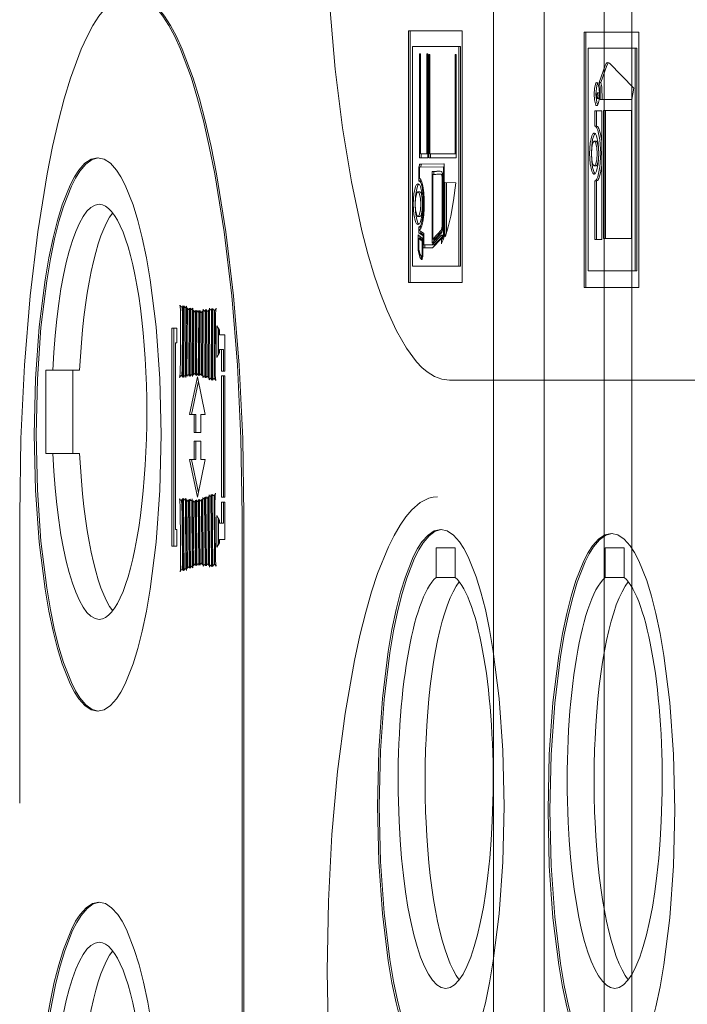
# Model space of a CAD drawing. Header units: millimetres. Extents: x 11681 to 15516, y 25095 to 29743.
# Tile 64 of 96: x 12887.3 to 12890.92, y 27886.48 to 27891.81. Entities that reach past the tile are written whole.
import ezdxf

# ---------------------------------------------------------------- set-up
doc = ezdxf.new("R2010")
doc.units = ezdxf.units.MM
doc.layers.add('00 - nowa technologia myjni_Nr_pióra__95', color=7, linetype='Continuous', lineweight=20, true_color=0x7c7c7c)
doc.layers.add('XREF', color=8, linetype='Continuous', lineweight=9)

# ---------------------------------------------------------------- blocks, each defined once
blk = doc.blocks.new('parter 2025.10.15')
at = {"layer": '00 - nowa technologia myjni_Nr_pióra__95', "color": 8, "linetype": 'Continuous', "lineweight": 5}
for p, q in [((607.5322, 2583.5757), (607.5322, 2388.5757)), ((607.8072, 2542.286), (607.8072, 2467.2695)), ((608.1322, 2542.286), (608.1322, 2467.2695)), ((608.2822, 2542.286), (608.2822, 2467.2695)), ((607.3634, 2500.9682), (607.0717, 2500.9682)), ((607.0717, 2500.9682), (607.0717, 2499.6047)), ((607.0813, 2500.9682), (607.0813, 2499.6047)), ((607.3634, 2499.6047), (607.3634, 2500.9682)), ((608.3201, 2500.9615), (608.0237, 2500.9615)), ((608.0237, 2500.9615), (608.0237, 2499.576)), ((608.0334, 2500.9615), (608.0334, 2499.576)), ((608.3201, 2499.576), (608.3201, 2500.9615)), ((607.093, 2500.8827), (607.093, 2499.6932)), ((607.3442, 2500.8827), (607.093, 2500.8827)), ((607.3538, 2500.8827), (607.3442, 2500.8827)), ((607.3442, 2499.6932), (607.3442, 2500.8827)), ((607.3538, 2499.6932), (607.3538, 2500.8827)), ((608.0455, 2500.8748), (608.0455, 2499.6663)), ((608.3006, 2500.8748), (608.0455, 2500.8748)), ((608.3104, 2500.8748), (608.3006, 2500.8748)), ((608.3006, 2499.6663), (608.3006, 2500.8748)), ((608.3104, 2499.6663), (608.3104, 2500.8748)), ((607.1313, 2500.8437), (607.1365, 2500.8437)), ((607.1313, 2500.2791), (607.1313, 2500.8437)), ((607.1365, 2500.8437), (607.1365, 2500.3011)), ((607.1713, 2500.8437), (607.1765, 2500.8437)), ((607.1713, 2500.3011), (607.1713, 2500.8437)), ((607.1765, 2500.8437), (607.1765, 2500.2791)), ((607.1876, 2500.84), (607.182, 2500.84)), ((607.182, 2500.84), (607.182, 2500.2791)), ((607.1876, 2500.3011), (607.1876, 2500.84)), ((607.3311, 2500.84), (607.3257, 2500.84)), ((607.3257, 2500.84), (607.3257, 2500.3011)), ((607.3311, 2500.2791), (607.3311, 2500.84)), ((608.1373, 2500.7796), (608.1051, 2500.6886)), ((608.1471, 2500.7796), (608.1148, 2500.6886)), ((608.2933, 2500.6566), (608.1608, 2500.7921)), ((608.1148, 2500.6886), (608.1051, 2500.6886)), ((608.2823, 2500.5953), (608.2933, 2500.6566)), ((608.1061, 2500.6322), (608.0964, 2500.6322)), ((608.1061, 2500.6007), (608.0964, 2500.6007)), ((608.107, 2500.6319), (608.1061, 2500.6322)), ((608.1114, 2500.5953), (608.2823, 2500.5953)), ((608.1198, 2500.5348), (608.0813, 2500.5342)), ((608.0911, 2500.5342), (608.0813, 2500.5342)), ((608.0813, 2500.5342), (608.0813, 2500.4512)), ((608.1198, 2500.5348), (608.0911, 2500.5342)), ((608.0911, 2500.5342), (608.0911, 2500.4512)), ((608.1198, 2499.8366), (608.1198, 2500.5348)), ((608.2811, 2500.5354), (608.1296, 2500.5354)), ((608.1296, 2500.5354), (608.1296, 2499.8421)), ((608.1392, 2500.5354), (608.1392, 2499.8421)), ((608.2811, 2499.8421), (608.2811, 2500.5354)), ((608.0911, 2500.4512), (608.0813, 2500.4512)), ((608.0887, 2500.3694), (608.079, 2500.3694)), ((607.1765, 2500.2791), (607.1313, 2500.2791)), ((607.1365, 2500.3011), (607.1713, 2500.3011)), ((607.1409, 2500.2791), (607.1409, 2500.3011)), ((607.1765, 2500.3011), (607.1713, 2500.3011)), ((607.182, 2500.2791), (607.3311, 2500.2791)), ((607.3257, 2500.3011), (607.1876, 2500.3011)), ((607.1916, 2500.3011), (607.1916, 2500.2791)), ((607.3311, 2500.3011), (607.3257, 2500.3011)), ((607.1289, 2500.2315), (607.1284, 2500.229)), ((607.1335, 2500.229), (607.1284, 2500.229)), ((607.1284, 2500.229), (607.1284, 2500.2257)), ((607.1284, 2500.2257), (607.1284, 2500.1619)), ((607.1315, 2500.2437), (607.1289, 2500.2315)), ((607.1319, 2500.2461), (607.1315, 2500.2437)), ((607.1417, 2500.2461), (607.1319, 2500.2461)), ((607.1328, 2500.2461), (607.1319, 2500.2461)), ((607.1319, 2500.2223), (607.1335, 2500.2297)), ((607.1319, 2500.1695), (607.1319, 2500.2223)), ((607.263, 2500.2477), (607.1328, 2500.2461)), ((607.1335, 2500.2297), (607.2613, 2500.2312)), ((607.1386, 2500.2315), (607.1382, 2500.229)), ((607.1412, 2500.2437), (607.1386, 2500.2315)), ((607.1417, 2500.2461), (607.1412, 2500.2437)), ((607.1425, 2500.2461), (607.1417, 2500.2461)), ((607.2648, 2500.2477), (607.1425, 2500.2461)), ((607.2648, 2500.2312), (607.2613, 2500.2312)), ((607.2613, 2500.2312), (607.2613, 2499.876)), ((607.2648, 2500.2477), (607.263, 2500.2477)), ((607.2648, 2500.2394), (607.2648, 2500.2477)), ((607.2648, 2499.876), (607.2648, 2500.2394)), ((608.0887, 2500.2361), (608.079, 2500.2361)), ((607.1284, 2500.1619), (607.1284, 2500.154)), ((607.1382, 2500.1619), (607.1382, 2500.154)), ((607.2011, 2500.2055), (607.1994, 2500.2055)), ((607.1994, 2500.2055), (607.1994, 2500.1973)), ((607.1994, 2500.1973), (607.1994, 2499.8274)), ((607.214, 2500.2062), (607.2011, 2500.2055)), ((607.2108, 2500.2055), (607.2011, 2500.2055)), ((607.2029, 2500.1894), (607.214, 2500.19)), ((607.2029, 2499.8378), (607.2029, 2500.1894)), ((607.2091, 2500.2055), (607.2091, 2500.1973)), ((607.2091, 2500.1973), (607.2091, 2500.1894)), ((607.2238, 2500.2062), (607.2108, 2500.2055)), ((607.2415, 2500.2068), (607.2238, 2500.2062)), ((607.2458, 2500.1906), (607.236, 2500.1906)), ((607.2567, 2500.1894), (607.2514, 2500.1894)), ((607.2517, 2500.2055), (607.2516, 2500.2055)), ((607.2577, 2500.1747), (607.2542, 2500.1747)), ((607.1382, 2500.154), (607.1284, 2500.154)), ((607.1284, 2500.154), (607.1301, 2500.1537)), ((607.1382, 2500.154), (607.1399, 2500.1537)), ((607.2688, 2500.1451), (607.2682, 2499.8598)), ((607.3282, 2500.1448), (607.2688, 2500.1451)), ((607.2784, 2500.1451), (607.278, 2499.872)), ((608.0911, 2500.1543), (608.0813, 2500.1543)), ((608.0813, 2500.1543), (608.0813, 2499.8366)), ((608.0911, 2500.1543), (608.0911, 2499.8366)), ((607.133, 2500.0948), (607.1232, 2500.0948)), ((607.133, 2499.962), (607.1232, 2499.962)), ((607.1301, 2499.9049), (607.1284, 2499.9046)), ((607.1382, 2499.9046), (607.1284, 2499.9046)), ((607.1284, 2499.9046), (607.1284, 2499.8967)), ((607.1284, 2499.8967), (607.1284, 2499.8787)), ((607.1399, 2499.9049), (607.1382, 2499.9046)), ((607.1382, 2499.9046), (607.1382, 2499.8967)), ((607.1263, 2499.8598), (607.1243, 2499.8613)), ((607.1243, 2499.8613), (607.1243, 2499.8518)), ((607.1243, 2499.8518), (607.1243, 2499.7826)), ((607.1478, 2499.843), (607.1263, 2499.8598)), ((607.1376, 2499.8421), (607.1278, 2499.8421)), ((607.1278, 2499.7847), (607.1278, 2499.8421)), ((607.1278, 2499.8421), (607.1458, 2499.828)), ((607.1284, 2499.8787), (607.1284, 2499.872)), ((607.1382, 2499.872), (607.1284, 2499.872)), ((607.1284, 2499.872), (607.1299, 2499.8708)), ((607.1299, 2499.8708), (607.1515, 2499.8561)), ((607.1319, 2499.886), (607.1319, 2499.8891)), ((607.1536, 2499.8714), (607.1319, 2499.886)), ((607.1341, 2499.8537), (607.1341, 2499.8518)), ((607.1341, 2499.8518), (607.1341, 2499.8421)), ((607.1376, 2499.8421), (607.1493, 2499.8329)), ((607.1382, 2499.8818), (607.1382, 2499.8787)), ((607.1382, 2499.8787), (607.1382, 2499.872)), ((607.1382, 2499.872), (607.1397, 2499.8708)), ((607.1397, 2499.8708), (607.155, 2499.8601)), ((607.1493, 2499.8421), (607.1478, 2499.843)), ((607.1493, 2499.8348), (607.1493, 2499.8421)), ((607.155, 2499.8561), (607.1515, 2499.8561)), ((607.1515, 2499.8561), (607.1515, 2499.8)), ((607.155, 2499.8702), (607.1536, 2499.8714)), ((607.155, 2499.8628), (607.155, 2499.8702)), ((607.155, 2499.8082), (607.155, 2499.8628)), ((607.2516, 2499.8601), (607.2009, 2499.8076)), ((607.2015, 2499.8195), (607.2516, 2499.8726)), ((607.2015, 2499.7914), (607.2502, 2499.8418)), ((607.2506, 2499.8885), (607.2029, 2499.8378)), ((607.2537, 2499.8522), (607.2107, 2499.8076)), ((607.2551, 2499.8824), (607.2127, 2499.8378)), ((607.2537, 2499.8418), (607.2502, 2499.8418)), ((607.2502, 2499.8418), (607.2502, 2499.8274)), ((607.2561, 2499.8885), (607.2506, 2499.8885)), ((607.2516, 2499.8726), (607.2517, 2499.8726)), ((607.2537, 2499.8622), (607.2516, 2499.8601)), ((607.2537, 2499.8522), (607.2537, 2499.8622)), ((607.2598, 2499.8537), (607.2537, 2499.8403)), ((607.2537, 2499.8403), (607.2537, 2499.8522)), ((607.2618, 2499.8403), (607.2537, 2499.8403)), ((607.26, 2499.8403), (607.26, 2499.836)), ((607.2682, 2499.8598), (607.2682, 2499.8586)), ((607.2714, 2499.8543), (607.2719, 2499.8555)), ((608.1296, 2499.8421), (608.2811, 2499.8421)), ((607.1493, 2499.828), (607.1458, 2499.828)), ((607.1458, 2499.828), (607.1458, 2499.7582)), ((607.1493, 2499.7582), (607.1493, 2499.8348)), ((607.1515, 2499.8), (607.1515, 2499.7917)), ((607.1612, 2499.7917), (607.1515, 2499.7917)), ((607.1515, 2499.7917), (607.1533, 2499.7917)), ((607.1533, 2499.7917), (607.2011, 2499.7914)), ((607.2009, 2499.8076), (607.155, 2499.8082)), ((607.1612, 2499.8082), (607.1612, 2499.8)), ((607.1612, 2499.8), (607.1612, 2499.7917)), ((607.1612, 2499.7917), (607.1631, 2499.7917)), ((607.1631, 2499.7917), (607.2014, 2499.7914)), ((607.1994, 2499.8274), (607.1994, 2499.8171)), ((607.1994, 2499.8171), (607.2015, 2499.8195)), ((607.2107, 2499.8076), (607.2009, 2499.8076)), ((607.2011, 2499.7914), (607.2012, 2499.7914)), ((607.2012, 2499.7914), (607.2015, 2499.7914)), ((607.2127, 2499.8378), (607.2029, 2499.8378)), ((607.2091, 2499.8378), (607.2091, 2499.8274)), ((607.2502, 2499.8274), (607.2502, 2499.814)), ((607.2502, 2499.814), (607.2526, 2499.8198)), ((607.2526, 2499.8198), (607.2612, 2499.839)), ((608.0813, 2499.8366), (608.1198, 2499.8366)), ((607.1243, 2499.7826), (607.1243, 2499.7804)), ((607.1284, 2499.7804), (607.1243, 2499.7804)), ((607.1243, 2499.7804), (607.1245, 2499.7789)), ((607.1344, 2499.7554), (607.1278, 2499.7847)), ((607.144, 2499.745), (607.1438, 2499.745)), ((607.1487, 2499.745), (607.144, 2499.745)), ((607.1458, 2499.7582), (607.1457, 2499.7554)), ((607.1492, 2499.7533), (607.1493, 2499.7582)), ((607.093, 2499.6932), (607.3442, 2499.6932)), ((607.1432, 2499.7286), (607.144, 2499.7286)), ((607.3538, 2499.6932), (607.3442, 2499.6932)), ((608.0455, 2499.6663), (608.3006, 2499.6663)), ((608.3104, 2499.6663), (608.3006, 2499.6663)), ((607.0717, 2499.6047), (607.3634, 2499.6047)), ((608.0237, 2499.576), (608.3201, 2499.576)), ((605.8503, 2499.4704), (605.8427, 2499.4704)), ((605.8482, 2499.0901), (605.8505, 2499.4777)), ((605.8558, 2499.4771), (605.8536, 2499.0895)), ((605.8676, 2499.4679), (605.8619, 2499.4679)), ((605.8655, 2499.4679), (605.8633, 2499.0987)), ((605.8655, 2499.0883), (605.8677, 2499.4762)), ((605.8729, 2499.4667), (605.8709, 2499.0968)), ((605.8848, 2499.4582), (605.879, 2499.4582)), ((605.8827, 2499.4582), (605.8807, 2499.1039)), ((605.8828, 2499.0956), (605.8848, 2499.4655)), ((605.8902, 2499.4649), (605.8882, 2499.095)), ((605.9021, 2499.4563), (605.8963, 2499.4563)), ((605.8999, 2499.4563), (605.898, 2499.1042)), ((605.9001, 2499.0938), (605.9021, 2499.464)), ((605.9074, 2499.4545), (605.9054, 2499.1023)), ((605.9193, 2499.4447), (605.9137, 2499.4447)), ((605.9172, 2499.4447), (605.9152, 2499.1106)), ((605.9173, 2499.1011), (605.9193, 2499.4533)), ((605.9247, 2499.4527), (605.9227, 2499.1005)), ((605.9366, 2499.4435), (605.9308, 2499.4435)), ((605.9344, 2499.4435), (605.9324, 2499.1087)), ((605.9346, 2499.0996), (605.9366, 2499.4518)), ((605.9419, 2499.4515), (605.9399, 2499.099)), ((605.9538, 2499.442), (605.9482, 2499.442)), ((605.9517, 2499.442), (605.9497, 2499.1072)), ((605.9518, 2499.0978), (605.9538, 2499.4502)), ((605.9593, 2499.4585), (605.9572, 2499.0883)), ((605.971, 2499.4487), (605.9657, 2499.4487)), ((605.9689, 2499.4487), (605.9669, 2499.0968)), ((605.9691, 2499.0871), (605.971, 2499.4576)), ((605.9765, 2499.457), (605.9744, 2499.0871)), ((605.9883, 2499.4478), (605.9826, 2499.4478)), ((605.9862, 2499.4478), (605.9842, 2499.095)), ((605.9863, 2499.0859), (605.9884, 2499.4557)), ((605.9938, 2499.464), (605.9916, 2499.0764)), ((606.0057, 2499.4548), (606, 2499.4548)), ((606.0034, 2499.4548), (606.0014, 2499.0846)), ((606.0034, 2499.0752), (606.0057, 2499.4631)), ((606.011, 2499.4624), (606.0089, 2499.0749)), ((606.0208, 2499.4539), (606.0187, 2499.0831)), ((606.0277, 2499.4539), (606.0193, 2499.4539)), ((606.0234, 2499.1286), (606.0251, 2499.4063)), ((606.0473, 2499.345), (606.0327, 2499.3688)), ((606.0327, 2499.3688), (606.0327, 2499.1969)), ((605.8151, 2499.3556), (605.789, 2499.3556)), ((605.789, 2499.3556), (605.789, 2498.1752)), ((605.7988, 2499.3556), (605.7988, 2498.1752)), ((605.8151, 2499.2769), (605.8151, 2499.3556)), ((606.0423, 2499.3529), (606.0423, 2499.2134)), ((606.0473, 2499.3202), (606.0473, 2499.345)), ((606.0769, 2499.3202), (606.0473, 2499.3202)), ((606.0769, 2499.1231), (606.0769, 2499.3202)), ((605.8085, 2498.2643), (605.8085, 2499.2769)), ((605.8085, 2499.2769), (605.8151, 2499.2769)), ((606.0327, 2499.1969), (606.0473, 2499.2223)), ((606.0473, 2499.2223), (606.0473, 2499.2412)), ((606.0473, 2499.2412), (606.0583, 2499.2412)), ((606.0681, 2499.2412), (606.0583, 2499.2412)), ((606.0583, 2499.2412), (606.0583, 2499.1231)), ((606.0681, 2499.2412), (606.0681, 2499.1231)), ((605.1062, 2499.128), (605.1428, 2499.128)), ((605.1062, 2498.6778), (605.1062, 2499.128)), ((605.2888, 2499.128), (605.1428, 2499.128)), ((605.252, 2498.6778), (605.252, 2499.128)), ((605.8484, 2499.0993), (605.8407, 2499.0993)), ((605.8655, 2499.0987), (605.8593, 2499.0987)), ((605.8828, 2499.1039), (605.8769, 2499.1039)), ((605.928, 2499.0932), (605.8851, 2498.8887)), ((605.9001, 2499.1042), (605.8941, 2499.1042)), ((605.9173, 2499.1106), (605.9112, 2499.1106)), ((605.9697, 2498.8887), (605.928, 2499.0932)), ((605.9346, 2499.1087), (605.9288, 2499.1087)), ((605.9518, 2499.1072), (605.9457, 2499.1072)), ((605.9691, 2499.0968), (605.9631, 2499.0968)), ((605.9863, 2499.095), (605.9802, 2499.095)), ((606.0583, 2499.1231), (606.0769, 2499.1231)), ((606.0583, 2499.0978), (606.0583, 2498.4395)), ((606.0769, 2499.0978), (606.0583, 2499.0978)), ((606.0681, 2499.0978), (606.0681, 2498.4395)), ((606.0769, 2498.4395), (606.0769, 2499.0978)), ((605.9329, 2499.0697), (605.8949, 2498.8887)), ((606.0035, 2499.0846), (605.9976, 2499.0846)), ((606.0254, 2499.0831), (606.0171, 2499.0831)), ((607.2941, 2499.0743), (610.0113, 2499.0743)), ((605.8851, 2498.8887), (605.9094, 2498.8887)), ((605.9192, 2498.8887), (605.9094, 2498.8887)), ((605.9094, 2498.8887), (605.9094, 2498.7911)), ((605.9192, 2498.8887), (605.9192, 2498.7911)), ((605.9454, 2498.7911), (605.9454, 2498.8887)), ((605.9454, 2498.8887), (605.9697, 2498.8887)), ((605.9094, 2498.7911), (605.9454, 2498.7911)), ((605.9096, 2498.7441), (605.9096, 2498.6446)), ((605.9451, 2498.7441), (605.9096, 2498.7441)), ((605.9193, 2498.7441), (605.9193, 2498.6446)), ((605.9451, 2498.6446), (605.9451, 2498.7441)), ((605.1428, 2498.6778), (605.1062, 2498.6778)), ((605.2888, 2498.6778), (605.1428, 2498.6778)), ((605.9096, 2498.6446), (605.8853, 2498.6446)), ((605.8853, 2498.6446), (605.9282, 2498.4401)), ((605.8951, 2498.6446), (605.9329, 2498.4639)), ((605.9193, 2498.6446), (605.9096, 2498.6446)), ((605.9282, 2498.4401), (605.9688, 2498.6446)), ((605.9688, 2498.6446), (605.9451, 2498.6446)), ((605.9906, 2498.4529), (605.9938, 2498.0617)), ((606.0057, 2498.0632), (606.0025, 2498.4548)), ((606.0078, 2498.4554), (606.011, 2498.0638)), ((605.8482, 2498.4233), (605.8384, 2498.4233)), ((605.8505, 2498.0412), (605.8471, 2498.4328)), ((605.8526, 2498.4334), (605.8558, 2498.0422)), ((605.8645, 2498.4255), (605.8584, 2498.4255)), ((605.8624, 2498.4255), (605.8655, 2498.0525)), ((605.8677, 2498.0434), (605.8645, 2498.4352)), ((605.8699, 2498.427), (605.8729, 2498.0531)), ((605.8819, 2498.4194), (605.8757, 2498.4194)), ((605.8796, 2498.4194), (605.8827, 2498.062)), ((605.8848, 2498.055), (605.8818, 2498.4285)), ((605.8871, 2498.4294), (605.8902, 2498.0559)), ((605.899, 2498.4218), (605.8929, 2498.4218)), ((605.8969, 2498.4218), (605.8999, 2498.0666)), ((605.9021, 2498.0574), (605.899, 2498.4313)), ((605.9045, 2498.423), (605.9074, 2498.0672)), ((605.9164, 2498.4145), (605.9103, 2498.4145)), ((605.9143, 2498.4145), (605.917, 2498.0769)), ((605.9193, 2498.0687), (605.9164, 2498.4245)), ((605.9218, 2498.4255), (605.9247, 2498.0696)), ((605.9337, 2498.4172), (605.9274, 2498.4172)), ((605.9315, 2498.4172), (605.9343, 2498.0794)), ((605.9366, 2498.0715), (605.9337, 2498.4273)), ((605.939, 2498.4279), (605.9419, 2498.0721)), ((605.9509, 2498.42), (605.9448, 2498.42)), ((605.9488, 2498.42), (605.9515, 2498.0818)), ((605.9538, 2498.0739), (605.9509, 2498.4294)), ((605.9561, 2498.4392), (605.9591, 2498.0657)), ((605.9681, 2498.431), (605.9622, 2498.431)), ((605.9659, 2498.431), (605.9689, 2498.0754)), ((605.971, 2498.0672), (605.968, 2498.441)), ((605.9733, 2498.4419), (605.9764, 2498.0678)), ((605.9854, 2498.434), (605.9791, 2498.434)), ((605.9831, 2498.434), (605.9862, 2498.0776)), ((605.9883, 2498.0696), (605.9852, 2498.4432)), ((606.0025, 2498.445), (605.9964, 2498.445)), ((606.0003, 2498.445), (606.0034, 2498.0715)), ((606.0248, 2498.4487), (606.015, 2498.4487)), ((606.0176, 2498.4487), (606.0206, 2498.0745)), ((606.0248, 2498.1218), (606.0225, 2498.4023)), ((606.0583, 2498.4395), (606.0769, 2498.4395)), ((606.0769, 2498.4139), (606.0583, 2498.4139)), ((606.0583, 2498.4139), (606.0583, 2498.2997)), ((606.0681, 2498.4139), (606.0681, 2498.2997)), ((606.0769, 2498.2112), (606.0769, 2498.4139)), ((604.964, 2498.3431), (604.964, 2496.7818)), ((606.0473, 2498.3162), (606.0327, 2498.34)), ((606.0327, 2498.34), (606.0327, 2498.1685)), ((606.0423, 2498.3244), (606.0423, 2498.1853)), ((606.0473, 2498.2997), (606.0473, 2498.3162)), ((606.0583, 2498.2997), (606.0473, 2498.2997)), ((606.0681, 2498.2997), (606.0583, 2498.2997)), ((606.1697, 2495.2202), (606.1697, 2498.3431)), ((606.1795, 2495.2202), (606.1795, 2498.3431)), ((605.8151, 2498.2643), (605.8085, 2498.2643)), ((605.8151, 2498.1752), (605.8151, 2498.2643)), ((606.0327, 2498.1685), (606.0473, 2498.1935)), ((606.0473, 2498.1935), (606.0473, 2498.2112)), ((606.0473, 2498.2112), (606.0769, 2498.2112)), ((605.789, 2498.1752), (605.8151, 2498.1752)), ((607.222, 2498.1651), (607.325, 2498.1651)), ((607.222, 2498.0052), (607.222, 2498.1651)), ((607.325, 2498.1651), (607.325, 2498.0052)), ((608.1381, 2498.0052), (608.1381, 2498.1651)), ((608.1381, 2498.1651), (608.2411, 2498.1651)), ((608.2411, 2498.1651), (608.2411, 2498.0052)), ((605.9364, 2498.0794), (605.9311, 2498.0794)), ((605.9536, 2498.0818), (605.948, 2498.0818)), ((605.8503, 2498.0489), (605.8438, 2498.0489)), ((605.8676, 2498.0525), (605.8619, 2498.0525)), ((605.8848, 2498.062), (605.8795, 2498.062)), ((605.9021, 2498.0666), (605.8966, 2498.0666)), ((605.9192, 2498.0769), (605.9135, 2498.0769)), ((605.971, 2498.0754), (605.9654, 2498.0754)), ((605.9883, 2498.0776), (605.9826, 2498.0776)), ((606.0055, 2498.0715), (606.0002, 2498.0715)), ((606.0275, 2498.0745), (606.0203, 2498.0745)), ((607.222, 2498.0052), (607.325, 2498.0052)), ((608.1381, 2498.0052), (608.2411, 2498.0052))]:
    blk.add_line(p, q, dxfattribs=at)
for points in [[(606.6214, 2501.8306), (606.6275, 2501.4577), (606.6455, 2501.1), (606.6745, 2500.7604), (606.7137, 2500.4421), (606.7621, 2500.1491), (606.8191, 2499.8839), (606.8516, 2499.7591), (606.8861, 2499.6431), (606.92, 2499.5433), (606.9554, 2499.4521), (607.0065, 2499.341), (607.0602, 2499.2476), (607.1159, 2499.1731), (607.1446, 2499.1435), (607.1737, 2499.1191), (607.2131, 2499.0944), (607.2534, 2499.0794), (607.2941, 2499.0743)], [(605.5668, 2501.1675), (605.5429, 2501.1653), (605.5191, 2501.1586), (605.4956, 2501.1476), (605.4722, 2501.1324), (605.4266, 2501.0896), (605.3935, 2501.0478), (605.3612, 2500.9969), (605.3291, 2500.9371), (605.298, 2500.8693), (605.2392, 2500.7109), (605.2055, 2500.6001), (605.1736, 2500.4793), (605.1419, 2500.3414), (605.1123, 2500.1936), (605.0615, 2499.8781), (605.0201, 2499.5308), (604.9896, 2499.1564), (604.9705, 2498.759), (604.964, 2498.3431)], [(606.1697, 2498.3431), (606.1632, 2498.759), (606.1441, 2499.1564), (606.1136, 2499.5308), (606.0724, 2499.8781), (606.0214, 2500.1936), (605.9918, 2500.3414), (605.9602, 2500.4793), (605.9282, 2500.6001), (605.8946, 2500.7109), (605.8357, 2500.8693), (605.8047, 2500.9371), (605.7727, 2500.9969), (605.7402, 2501.0478), (605.7071, 2501.0896), (605.6614, 2501.1324), (605.6381, 2501.1476), (605.6146, 2501.1586), (605.5908, 2501.1653), (605.5668, 2501.1675)], [(606.1795, 2498.3431), (606.1729, 2498.759), (606.1538, 2499.1564), (606.1233, 2499.5308), (606.082, 2499.8781), (606.0312, 2500.1936), (606.0016, 2500.3414), (605.9698, 2500.4793), (605.9379, 2500.6001), (605.9042, 2500.7109), (605.8455, 2500.8693), (605.8143, 2500.9371), (605.7823, 2500.9969), (605.7499, 2501.0478), (605.7168, 2501.0896), (605.6712, 2501.1324), (605.6479, 2501.1476), (605.6244, 2501.1586), (605.6006, 2501.1653), (605.5766, 2501.1675)], [(608.1523, 2500.7964), (608.1469, 2500.7948), (608.1436, 2500.7915), (608.1373, 2500.7796)], [(608.1572, 2500.7951), (608.1537, 2500.7918), (608.1471, 2500.7796)], [(608.0926, 2500.688), (608.0899, 2500.6868), (608.088, 2500.6847), (608.0848, 2500.6783), (608.0801, 2500.6557), (608.0783, 2500.6252)], [(608.0975, 2500.6844), (608.0926, 2500.6709), (608.0879, 2500.6252)], [(608.107, 2500.6252), (608.1051, 2500.6557), (608.1003, 2500.6783), (608.0971, 2500.6847), (608.0954, 2500.6868), (608.0935, 2500.6877)], [(608.1051, 2500.6886), (608.1102, 2500.6618), (608.1114, 2500.5953)], [(608.1148, 2500.6886), (608.1199, 2500.6618), (608.1212, 2500.5953)], [(608.0783, 2500.6252), (608.0801, 2500.5943), (608.0848, 2500.5721), (608.088, 2500.5653), (608.0899, 2500.5635), (608.0917, 2500.5623)], [(608.0879, 2500.6252), (608.0926, 2500.5791), (608.0975, 2500.566)], [(608.0926, 2500.5623), (608.0954, 2500.5635), (608.0971, 2500.5653), (608.1003, 2500.5721), (608.1051, 2500.5943), (608.107, 2500.6252)], [(608.0964, 2500.6322), (608.0954, 2500.6316), (608.0946, 2500.63), (608.0937, 2500.6267), (608.0928, 2500.6166)], [(608.0928, 2500.6166), (608.0937, 2500.6062), (608.0946, 2500.6029), (608.0954, 2500.6014), (608.0964, 2500.6007)], [(608.0964, 2500.6007), (608.0975, 2500.6014), (608.0983, 2500.6029), (608.0992, 2500.6062), (608.1, 2500.6166)], [(608.1, 2500.6166), (608.0992, 2500.6267), (608.0983, 2500.63), (608.0975, 2500.6316), (608.0966, 2500.6322)], [(608.0813, 2500.4512), (608.0833, 2500.4509), (608.0871, 2500.4488), (608.0908, 2500.4445), (608.0977, 2500.4302), (608.1091, 2500.3768), (608.1137, 2500.3047)], [(608.0911, 2500.4512), (608.0957, 2500.4497), (608.0987, 2500.4469), (608.1042, 2500.4378), (608.1132, 2500.4097), (608.1198, 2500.37)], [(608.0534, 2500.3029), (608.0569, 2500.3587), (608.0661, 2500.3987), (608.0716, 2500.4091), (608.0743, 2500.4122), (608.0774, 2500.4137), (608.079, 2500.414)], [(608.0632, 2500.3029), (608.065, 2500.3444), (608.0702, 2500.3792), (608.0787, 2500.4048), (608.0838, 2500.4118)], [(608.079, 2500.414), (608.0806, 2500.4137), (608.0835, 2500.4122), (608.0865, 2500.4091), (608.0919, 2500.3987), (608.101, 2500.3587), (608.1045, 2500.3029)], [(608.0636, 2500.3029), (608.0655, 2500.334), (608.0703, 2500.3578), (608.074, 2500.3655), (608.0758, 2500.3679), (608.078, 2500.3691), (608.079, 2500.3694)], [(608.079, 2500.3694), (608.0801, 2500.3691), (608.0821, 2500.3679), (608.0841, 2500.3658), (608.0876, 2500.3578), (608.0925, 2500.334), (608.0943, 2500.3029)], [(608.0887, 2500.3694), (608.0897, 2500.3691), (608.0919, 2500.3679), (608.0937, 2500.3658), (608.0974, 2500.3578), (608.1021, 2500.334), (608.1041, 2500.3029)], [(605.3866, 2500.2803), (605.3515, 2500.2724), (605.3174, 2500.2498), (605.2846, 2500.2126), (605.2607, 2500.1759), (605.2377, 2500.132), (605.1947, 2500.024), (605.1689, 2499.94), (605.1449, 2499.8464), (605.1222, 2499.7371), (605.1018, 2499.6187), (605.0702, 2499.3642), (605.05, 2499.0822), (605.0432, 2498.7801)], [(605.3912, 2500.28), (605.3566, 2500.2702), (605.3229, 2500.2458), (605.2905, 2500.2074), (605.267, 2500.1701), (605.2444, 2500.1256), (605.2018, 2500.0166), (605.1768, 2499.9336), (605.1535, 2499.8409), (605.1307, 2499.7316), (605.1104, 2499.6123), (605.0793, 2499.3593), (605.0596, 2499.0798), (605.0528, 2498.7801)], [(605.7303, 2498.7801), (605.7232, 2499.0822), (605.7033, 2499.3642), (605.6715, 2499.6187), (605.6512, 2499.7371), (605.6283, 2499.8464), (605.6045, 2499.94), (605.5787, 2500.024), (605.5356, 2500.132), (605.5127, 2500.1759), (605.4889, 2500.2126), (605.4559, 2500.2498), (605.4217, 2500.2724), (605.3866, 2500.2803)], [(608.079, 2500.1912), (608.0774, 2500.1915), (608.0743, 2500.193), (608.0716, 2500.1961), (608.0661, 2500.2065), (608.0569, 2500.2467), (608.0534, 2500.3029)], [(608.0838, 2500.1936), (608.0787, 2500.2004), (608.0702, 2500.2263), (608.065, 2500.2608), (608.0632, 2500.3029)], [(608.079, 2500.2361), (608.078, 2500.2364), (608.0758, 2500.2376), (608.074, 2500.2397), (608.0703, 2500.2477), (608.0655, 2500.2712), (608.0636, 2500.3029)], [(608.1045, 2500.3029), (608.101, 2500.2467), (608.0919, 2500.2065), (608.0865, 2500.1961), (608.0835, 2500.193), (608.0806, 2500.1915), (608.079, 2500.1912)], [(608.0943, 2500.3029), (608.0925, 2500.2712), (608.0876, 2500.2477), (608.0841, 2500.2397), (608.0821, 2500.2376), (608.0801, 2500.2364), (608.079, 2500.2361)], [(608.1137, 2500.3047), (608.1091, 2500.2315), (608.0977, 2500.1763), (608.0908, 2500.1613), (608.0871, 2500.157), (608.0833, 2500.1546), (608.0813, 2500.1543)], [(608.1041, 2500.3029), (608.1021, 2500.2712), (608.0974, 2500.2477), (608.0937, 2500.2397), (608.0919, 2500.2376), (608.0897, 2500.2364), (608.0887, 2500.2361)], [(608.1198, 2500.2385), (608.1132, 2500.1976), (608.1041, 2500.168), (608.0986, 2500.1589), (608.0957, 2500.1558), (608.0911, 2500.1543)], [(607.1495, 2500.1271), (607.1444, 2500.1476), (607.1385, 2500.1619), (607.1342, 2500.168), (607.1319, 2500.1695)], [(607.2514, 2500.1894), (607.252, 2500.1882), (607.2532, 2500.1839), (607.2542, 2500.1747)], [(607.2577, 2500.1747), (607.2558, 2500.1949), (607.2532, 2500.2037), (607.2523, 2500.2052)], [(607.0978, 2500.0285), (607.1013, 2500.0844), (607.1104, 2500.1244), (607.1158, 2500.1344), (607.1188, 2500.1375), (607.1217, 2500.1393), (607.1232, 2500.1393)], [(607.1075, 2500.0285), (607.1093, 2500.0704), (607.1145, 2500.1048), (607.1231, 2500.1308), (607.1281, 2500.1375)], [(607.1232, 2500.1393), (607.1249, 2500.1393), (607.128, 2500.1375), (607.1307, 2500.1344), (607.1362, 2500.1244), (607.1454, 2500.0844), (607.1489, 2500.0285)], [(607.1301, 2500.1537), (607.1322, 2500.1528), (607.1364, 2500.1482), (607.1402, 2500.1405), (607.1469, 2500.1158)], [(607.2719, 2499.8555), (607.2877, 2499.9049), (607.3016, 2499.9629), (607.3164, 2500.0478), (607.3282, 2500.1448)], [(607.108, 2500.0285), (607.1098, 2500.06), (607.1147, 2500.0835), (607.1184, 2500.0911), (607.1202, 2500.0935), (607.1222, 2500.0948), (607.1232, 2500.0948)], [(607.1232, 2500.0948), (607.1243, 2500.0948), (607.1264, 2500.0935), (607.1283, 2500.0911), (607.1318, 2500.0835), (607.1367, 2500.06), (607.1385, 2500.0285)], [(607.133, 2500.0948), (607.1341, 2500.0948), (607.1361, 2500.0935), (607.138, 2500.0911), (607.1415, 2500.0835), (607.1464, 2500.06), (607.1483, 2500.0285)], [(607.1232, 2499.9175), (607.1217, 2499.9178), (607.1188, 2499.9193), (607.1158, 2499.9223), (607.1104, 2499.9324), (607.1013, 2499.9727), (607.0978, 2500.0285)], [(607.1281, 2499.9196), (607.1231, 2499.9263), (607.1145, 2499.9519), (607.1093, 2499.9867), (607.1075, 2500.0285)], [(607.1232, 2499.962), (607.1222, 2499.9623), (607.1202, 2499.9635), (607.1184, 2499.966), (607.1147, 2499.9733), (607.1098, 2499.9968), (607.108, 2500.0285)], [(607.1489, 2500.0285), (607.1454, 2499.9727), (607.1362, 2499.9324), (607.1307, 2499.9223), (607.128, 2499.9193), (607.1249, 2499.9178), (607.1232, 2499.9175)], [(607.1385, 2500.0285), (607.1367, 2499.9968), (607.1318, 2499.9733), (607.1283, 2499.966), (607.1264, 2499.9635), (607.1243, 2499.9623), (607.1232, 2499.962)], [(607.1483, 2500.0285), (607.1464, 2499.9968), (607.1415, 2499.9733), (607.138, 2499.966), (607.1361, 2499.9635), (607.1341, 2499.9623), (607.133, 2499.962)], [(607.1467, 2499.944), (607.1402, 2499.9187), (607.1364, 2499.9104), (607.1322, 2499.9059), (607.1301, 2499.9049)], [(607.1319, 2499.8891), (607.1342, 2499.8909), (607.1385, 2499.897), (607.1443, 2499.9117), (607.1493, 2499.933)], [(607.2542, 2499.9095), (607.2516, 2499.8903), (607.2506, 2499.8885)], [(607.2517, 2499.8726), (607.2532, 2499.876), (607.2558, 2499.8869), (607.2577, 2499.9092)], [(607.2682, 2499.8586), (607.2687, 2499.854), (607.2693, 2499.8525)], [(607.1245, 2499.7789), (607.1328, 2499.7408), (607.1432, 2499.7286)], [(607.144, 2499.7286), (607.1451, 2499.7289), (607.1457, 2499.7298), (607.1466, 2499.7316), (607.148, 2499.7377)], [(605.8427, 2499.4704), (605.8392, 2499.4716), (605.8371, 2499.4734), (605.8331, 2499.4808)], [(605.8505, 2499.4777), (605.8473, 2499.4728), (605.8456, 2499.4713), (605.8427, 2499.4704)], [(605.8619, 2499.4679), (605.86, 2499.4692), (605.8586, 2499.471), (605.8558, 2499.4771)], [(605.8677, 2499.4762), (605.8651, 2499.4704), (605.8639, 2499.4689), (605.8626, 2499.4679)], [(605.879, 2499.4582), (605.877, 2499.4588), (605.8757, 2499.4606), (605.8729, 2499.4667)], [(605.8848, 2499.4655), (605.8822, 2499.4603), (605.881, 2499.4588), (605.8798, 2499.4582)], [(605.8963, 2499.4563), (605.8943, 2499.4573), (605.8929, 2499.4588), (605.8902, 2499.4649)], [(605.9021, 2499.464), (605.8995, 2499.4585), (605.8983, 2499.4573), (605.897, 2499.4563)], [(605.9137, 2499.4447), (605.9115, 2499.446), (605.9102, 2499.4478), (605.9074, 2499.4545)], [(605.9193, 2499.4533), (605.9167, 2499.4478), (605.9155, 2499.446), (605.9143, 2499.445)], [(605.9308, 2499.4435), (605.9288, 2499.4441), (605.9274, 2499.4463), (605.9247, 2499.4527)], [(605.9366, 2499.4518), (605.934, 2499.446), (605.9327, 2499.4441), (605.9314, 2499.4435)], [(605.9482, 2499.442), (605.946, 2499.4429), (605.9446, 2499.445), (605.9419, 2499.4515)], [(605.9538, 2499.4502), (605.9514, 2499.4444), (605.9501, 2499.4429), (605.9488, 2499.4423)], [(605.9657, 2499.4487), (605.9636, 2499.4499), (605.9622, 2499.4521), (605.9593, 2499.4585)], [(605.971, 2499.4576), (605.9688, 2499.4515), (605.9675, 2499.4496), (605.9663, 2499.449)], [(605.9826, 2499.4478), (605.9805, 2499.449), (605.9791, 2499.4508), (605.9765, 2499.457)], [(605.9884, 2499.4557), (605.9858, 2499.4502), (605.9845, 2499.4487), (605.9833, 2499.4478)], [(606, 2499.4548), (605.9979, 2499.4557), (605.9965, 2499.4576), (605.9938, 2499.464)], [(606.0057, 2499.4631), (606.0031, 2499.4573), (606.0019, 2499.4557), (606.0006, 2499.4548)], [(606.0193, 2499.4539), (606.0162, 2499.4548), (606.0144, 2499.4563), (606.011, 2499.4624)], [(606.0289, 2499.4646), (606.0251, 2499.4573), (606.0228, 2499.4551), (606.0193, 2499.4539)], [(605.8311, 2499.0889), (605.8349, 2499.0956), (605.8372, 2499.0981), (605.8395, 2499.0993), (605.8407, 2499.0993)], [(605.8407, 2499.0993), (605.8433, 2499.0984), (605.8452, 2499.0968), (605.8482, 2499.0901)], [(605.8536, 2499.0895), (605.8561, 2499.0959), (605.8575, 2499.0975), (605.8587, 2499.0987)], [(605.8593, 2499.0987), (605.8615, 2499.0975), (605.8629, 2499.0956), (605.8655, 2499.0883)], [(605.8709, 2499.0968), (605.8737, 2499.1017), (605.8749, 2499.1029), (605.8763, 2499.1039)], [(605.8769, 2499.1039), (605.8789, 2499.1029), (605.8803, 2499.1011), (605.8828, 2499.0956)], [(605.8882, 2499.095), (605.8909, 2499.1011), (605.8923, 2499.1033), (605.8935, 2499.1042)], [(605.8941, 2499.1042), (605.8963, 2499.1029), (605.8975, 2499.1011), (605.9001, 2499.0938)], [(605.9054, 2499.1023), (605.908, 2499.1078), (605.9092, 2499.1097), (605.9106, 2499.1103)], [(605.9112, 2499.1106), (605.9134, 2499.1094), (605.9146, 2499.1075), (605.9173, 2499.1011)], [(605.9227, 2499.1005), (605.9254, 2499.106), (605.9268, 2499.1078), (605.928, 2499.1087)], [(605.9288, 2499.1087), (605.9308, 2499.1078), (605.932, 2499.106), (605.9346, 2499.0996)], [(605.9399, 2499.099), (605.9425, 2499.1048), (605.9439, 2499.106), (605.9451, 2499.1069)], [(605.9457, 2499.1072), (605.9479, 2499.106), (605.9491, 2499.1042), (605.9518, 2499.0978)], [(605.9572, 2499.0883), (605.9599, 2499.0944), (605.9611, 2499.0959), (605.9625, 2499.0968)], [(605.9631, 2499.0968), (605.9652, 2499.0956), (605.9665, 2499.0938), (605.9691, 2499.0871)], [(605.9744, 2499.0871), (605.977, 2499.0926), (605.9782, 2499.0941), (605.9796, 2499.095)], [(605.9802, 2499.095), (605.9822, 2499.0938), (605.9836, 2499.092), (605.9863, 2499.0859)], [(605.9916, 2499.0764), (605.9942, 2499.0822), (605.9956, 2499.0834), (605.997, 2499.0843)], [(605.9976, 2499.0846), (605.9996, 2499.0834), (606.001, 2499.0816), (606.0034, 2499.0752)], [(606.0089, 2499.0749), (606.0122, 2499.0804), (606.0141, 2499.0822), (606.0171, 2499.0831)], [(606.0171, 2499.0831), (606.0205, 2499.0822), (606.0226, 2499.0798), (606.0264, 2499.0724)], [(605.0432, 2498.7801), (605.05, 2498.4779), (605.0702, 2498.1966), (605.1018, 2497.9414), (605.1222, 2497.823), (605.1449, 2497.7141), (605.1689, 2497.6204), (605.1947, 2497.5365), (605.2377, 2497.4281), (605.2607, 2497.3842), (605.2846, 2497.3476), (605.3174, 2497.3106), (605.3515, 2497.2878), (605.3866, 2497.2804)], [(605.0528, 2498.7801), (605.0596, 2498.4807), (605.0793, 2498.2015), (605.1104, 2497.9482), (605.1307, 2497.8291), (605.1535, 2497.7193), (605.1767, 2497.6271), (605.2018, 2497.5441), (605.2443, 2497.4349), (605.267, 2497.3903), (605.2903, 2497.3531), (605.3229, 2497.3146), (605.3564, 2497.2902), (605.3912, 2497.2804)], [(605.3866, 2497.2804), (605.4217, 2497.2878), (605.4559, 2497.3106), (605.4889, 2497.3476), (605.5127, 2497.3842), (605.5356, 2497.4281), (605.5787, 2497.5365), (605.6045, 2497.6204), (605.6283, 2497.7141), (605.6512, 2497.823), (605.6715, 2497.9414), (605.7033, 2498.1966), (605.7232, 2498.4779), (605.7303, 2498.7801)], [(605.9964, 2498.445), (605.9945, 2498.4462), (605.9932, 2498.4474), (605.9906, 2498.4529)], [(606.0025, 2498.4548), (605.9997, 2498.448), (605.9985, 2498.4462), (605.9971, 2498.4453)], [(606.015, 2498.4487), (606.0124, 2498.4493), (606.0107, 2498.4508), (606.0078, 2498.4554)], [(606.0257, 2498.4621), (606.0214, 2498.4529), (606.0188, 2498.4505), (606.0162, 2498.449), (606.015, 2498.4487)], [(605.8384, 2498.4233), (605.8354, 2498.4242), (605.8334, 2498.4261), (605.8297, 2498.4316)], [(605.8471, 2498.4328), (605.8438, 2498.4264), (605.8416, 2498.4242), (605.8384, 2498.4233)], [(605.8584, 2498.4255), (605.8565, 2498.4267), (605.8552, 2498.4279), (605.8526, 2498.4334)], [(605.8645, 2498.4352), (605.8618, 2498.4285), (605.8604, 2498.4267), (605.859, 2498.4258)], [(605.8757, 2498.4194), (605.8737, 2498.4203), (605.8725, 2498.4218), (605.8699, 2498.427)], [(605.8818, 2498.4285), (605.879, 2498.4224), (605.8777, 2498.4206), (605.8763, 2498.4197)], [(605.8929, 2498.4218), (605.8909, 2498.423), (605.8897, 2498.4242), (605.8871, 2498.4294)], [(605.899, 2498.4313), (605.8963, 2498.4248), (605.8949, 2498.423), (605.8935, 2498.4221)], [(605.9103, 2498.4145), (605.9083, 2498.4157), (605.9071, 2498.4172), (605.9045, 2498.423)], [(605.9164, 2498.4245), (605.9137, 2498.4175), (605.9123, 2498.4157), (605.9109, 2498.4148)], [(605.9274, 2498.4172), (605.9256, 2498.4181), (605.9244, 2498.4197), (605.9218, 2498.4255)], [(605.9337, 2498.4273), (605.9309, 2498.4203), (605.9295, 2498.4181), (605.9282, 2498.4172)], [(605.9448, 2498.42), (605.943, 2498.4209), (605.9416, 2498.4224), (605.939, 2498.4279)], [(605.9509, 2498.4294), (605.9482, 2498.423), (605.9469, 2498.4212), (605.9456, 2498.42)], [(605.9622, 2498.431), (605.9602, 2498.4322), (605.9588, 2498.4334), (605.9561, 2498.4392)], [(605.968, 2498.441), (605.9656, 2498.434), (605.9642, 2498.4322), (605.963, 2498.431)], [(605.9791, 2498.434), (605.9771, 2498.4349), (605.9759, 2498.4364), (605.9733, 2498.4419)], [(605.9852, 2498.4432), (605.9825, 2498.4371), (605.9811, 2498.4352), (605.9797, 2498.4343)], [(607.2297, 2498.4425), (607.2059, 2498.4404), (607.1823, 2498.4343), (607.1359, 2498.4105), (607.0906, 2498.3717), (607.0581, 2498.3339), (607.0262, 2498.2881), (606.994, 2498.2332), (606.9629, 2498.1706), (606.9044, 2498.0266), (606.8713, 2497.9265), (606.8397, 2497.8169), (606.808, 2497.6912), (606.7785, 2497.5557), (606.728, 2497.2685), (606.6871, 2496.9527), (606.6568, 2496.6115), (606.6379, 2496.2496), (606.6313, 2495.8711)], [(607.2468, 2498.2655), (607.2117, 2498.2576), (607.1776, 2498.235), (607.1446, 2498.1978), (607.1208, 2498.1612), (607.0979, 2498.1172), (607.0547, 2498.0092), (607.0289, 2497.925), (607.0051, 2497.8316), (606.9822, 2497.7223), (606.9619, 2497.6039), (606.9302, 2497.3491), (606.9102, 2497.0674), (606.9032, 2496.7653)], [(607.2514, 2498.2652), (607.2168, 2498.2552), (607.183, 2498.2308), (607.1505, 2498.1926), (607.127, 2498.1551), (607.1045, 2498.1105), (607.062, 2498.0019), (607.0369, 2497.9189), (607.0137, 2497.8261), (606.9909, 2497.7165), (606.9706, 2497.5972), (606.9395, 2497.3442), (606.9198, 2497.065), (606.913, 2496.7653)], [(607.5903, 2496.7653), (607.5834, 2497.0674), (607.5635, 2497.3491), (607.5317, 2497.6039), (607.5114, 2497.7223), (607.4885, 2497.8316), (607.4646, 2497.925), (607.4389, 2498.0092), (607.3958, 2498.1172), (607.3727, 2498.1612), (607.3489, 2498.1978), (607.3161, 2498.235), (607.2819, 2498.2576), (607.2468, 2498.2655)], [(608.1718, 2498.2439), (608.1367, 2498.2362), (608.1025, 2498.2134), (608.0696, 2498.1764), (608.0458, 2498.1398), (608.0229, 2498.0959), (607.9797, 2497.9878), (607.9539, 2497.9039), (607.9301, 2497.8099), (607.9072, 2497.701), (607.8869, 2497.5826), (607.8552, 2497.3277), (607.8352, 2497.0461), (607.8282, 2496.7439)], [(608.1764, 2498.2436), (608.1418, 2498.2338), (608.108, 2498.2094), (608.0755, 2498.1712), (608.052, 2498.1337), (608.0295, 2498.0892), (607.987, 2497.9802), (607.9619, 2497.8972), (607.9387, 2497.8047), (607.9159, 2497.6949), (607.8956, 2497.5758), (607.8645, 2497.3229), (607.8448, 2497.0436), (607.838, 2496.7439)], [(608.5153, 2496.7439), (608.5084, 2497.0461), (608.4884, 2497.3277), (608.4567, 2497.5826), (608.4363, 2497.701), (608.4135, 2497.8099), (608.3896, 2497.9039), (608.3639, 2497.9878), (608.3207, 2498.0959), (608.2977, 2498.1398), (608.2739, 2498.1764), (608.2409, 2498.2134), (608.2069, 2498.2362), (608.1718, 2498.2439)], [(605.9247, 2498.0696), (605.9276, 2498.0763), (605.9289, 2498.0782), (605.9303, 2498.0794)], [(605.9311, 2498.0794), (605.9329, 2498.0785), (605.9341, 2498.0766), (605.9366, 2498.0715)], [(605.9419, 2498.0721), (605.9446, 2498.0788), (605.946, 2498.0806), (605.9474, 2498.0815)], [(605.948, 2498.0818), (605.95, 2498.0806), (605.9512, 2498.0794), (605.9538, 2498.0739)], [(605.8334, 2498.0357), (605.8375, 2498.0443), (605.84, 2498.047), (605.8426, 2498.0486), (605.8438, 2498.0489)], [(605.8438, 2498.0489), (605.8461, 2498.048), (605.8476, 2498.0464), (605.8505, 2498.0412)], [(605.8558, 2498.0422), (605.8584, 2498.0495), (605.8598, 2498.0513), (605.8612, 2498.0525)], [(605.8619, 2498.0525), (605.8639, 2498.0513), (605.8651, 2498.0498), (605.8677, 2498.0434)], [(605.8729, 2498.0531), (605.8758, 2498.0592), (605.8774, 2498.0611), (605.8787, 2498.0617)], [(605.8795, 2498.062), (605.8813, 2498.0611), (605.8825, 2498.0599), (605.8848, 2498.055)], [(605.8902, 2498.0559), (605.8931, 2498.0632), (605.8944, 2498.0653), (605.8958, 2498.0666)], [(605.8966, 2498.0666), (605.8984, 2498.0653), (605.8996, 2498.0635), (605.9021, 2498.0574)], [(605.9074, 2498.0672), (605.9102, 2498.0739), (605.9115, 2498.0757), (605.9129, 2498.0766)], [(605.9135, 2498.0769), (605.9155, 2498.0757), (605.9167, 2498.0745), (605.9193, 2498.0687)], [(605.9591, 2498.0657), (605.962, 2498.0724), (605.9634, 2498.0742), (605.9648, 2498.0751)], [(605.9654, 2498.0754), (605.9674, 2498.0745), (605.9686, 2498.0727), (605.971, 2498.0672)], [(605.9764, 2498.0678), (605.9791, 2498.0748), (605.9805, 2498.0763), (605.9819, 2498.0776)], [(605.9826, 2498.0776), (605.9845, 2498.0766), (605.9857, 2498.0751), (605.9883, 2498.0696)], [(605.9938, 2498.0617), (605.9967, 2498.0681), (605.9981, 2498.0702), (605.9994, 2498.0708)], [(606.0002, 2498.0715), (606.002, 2498.0702), (606.0032, 2498.0687), (606.0057, 2498.0632)], [(606.011, 2498.0638), (606.0147, 2498.0715), (606.017, 2498.0733), (606.0203, 2498.0745)], [(606.0203, 2498.0745), (606.0232, 2498.0736), (606.0252, 2498.0721), (606.0286, 2498.066)], [(606.9032, 2496.7653), (606.9102, 2496.4632), (606.9302, 2496.1818), (606.9619, 2495.9267), (606.9822, 2495.8083), (607.0051, 2495.699), (607.0289, 2495.6056), (607.0547, 2495.5214), (607.0979, 2495.4134), (607.1208, 2495.3694), (607.1446, 2495.3328), (607.1776, 2495.2959), (607.2117, 2495.273), (607.2468, 2495.2654)], [(606.913, 2496.7653), (606.9198, 2496.4656), (606.9395, 2496.1867), (606.9706, 2495.9334), (606.9909, 2495.8144), (607.0137, 2495.7045), (607.0369, 2495.612), (607.0619, 2495.529), (607.1045, 2495.4201), (607.127, 2495.3755), (607.1505, 2495.338), (607.183, 2495.2998), (607.2166, 2495.2754), (607.2513, 2495.2654)], [(607.2468, 2495.2654), (607.2819, 2495.273), (607.3161, 2495.2959), (607.3489, 2495.3328), (607.3727, 2495.3694), (607.3958, 2495.4134), (607.4389, 2495.5214), (607.4646, 2495.6056), (607.4885, 2495.699), (607.5114, 2495.8083), (607.5317, 2495.9267), (607.5635, 2496.1818), (607.5834, 2496.4632), (607.5903, 2496.7653)], [(607.8282, 2496.7439), (607.8352, 2496.4415), (607.8552, 2496.1601), (607.8869, 2495.9053), (607.9072, 2495.7869), (607.9301, 2495.6777), (607.9539, 2495.584), (607.9797, 2495.5), (608.0229, 2495.3917), (608.0458, 2495.3481), (608.0696, 2495.3114), (608.1025, 2495.2742), (608.1367, 2495.2516), (608.1718, 2495.2437)], [(607.838, 2496.7439), (607.8448, 2496.4443), (607.8645, 2496.165), (607.8956, 2495.912), (607.9159, 2495.7927), (607.9387, 2495.6831), (607.9619, 2495.5904), (607.9869, 2495.5074), (608.0295, 2495.3987), (608.052, 2495.3542), (608.0755, 2495.3169), (608.1079, 2495.2785), (608.1416, 2495.2541), (608.1762, 2495.2443)], [(608.1718, 2495.2437), (608.2069, 2495.2516), (608.2409, 2495.2742), (608.2739, 2495.3114), (608.2977, 2495.3481), (608.3207, 2495.3917), (608.3639, 2495.5), (608.3896, 2495.584), (608.4135, 2495.6777), (608.4363, 2495.7869), (608.4567, 2495.9053), (608.4884, 2496.1601), (608.5084, 2496.4415), (608.5153, 2496.7439)], [(605.3932, 2496.2453), (605.3581, 2496.2377), (605.3239, 2496.2151), (605.2911, 2496.1781), (605.2673, 2496.1415), (605.2443, 2496.0976), (605.2011, 2495.9892), (605.1753, 2495.9053), (605.1515, 2495.8116), (605.1286, 2495.7027), (605.1083, 2495.5843), (605.0766, 2495.3291), (605.0566, 2495.0478), (605.0497, 2494.7456)], [(605.3978, 2496.2453), (605.3631, 2496.2355), (605.3294, 2496.2111), (605.2969, 2496.1726), (605.2734, 2496.1354), (605.2508, 2496.0909), (605.2084, 2495.9816), (605.1832, 2495.8986), (605.16, 2495.8064), (605.1373, 2495.6966), (605.117, 2495.5776), (605.0859, 2495.3243), (605.0662, 2495.045), (605.0593, 2494.7456)], [(605.7368, 2494.7456), (605.7298, 2495.0478), (605.7098, 2495.3291), (605.6781, 2495.5843), (605.6578, 2495.7027), (605.6349, 2495.8116), (605.6111, 2495.9053), (605.5853, 2495.9892), (605.5421, 2496.0976), (605.5192, 2496.1415), (605.4954, 2496.1781), (605.4625, 2496.2151), (605.4283, 2496.2377), (605.3932, 2496.2453)], [(606.6313, 2495.8711), (606.6379, 2495.4924), (606.6568, 2495.1308), (606.6871, 2494.7896), (606.728, 2494.4734), (606.7785, 2494.1866), (606.808, 2494.0511), (606.8397, 2493.9247), (606.8713, 2493.8155), (606.9044, 2493.7154), (606.9629, 2493.5713), (606.994, 2493.5088), (607.0262, 2493.4535), (607.0581, 2493.4084), (607.0906, 2493.3702), (607.1359, 2493.3315), (607.1823, 2493.3077), (607.2059, 2493.3016), (607.2297, 2493.2997)]]:
    blk.add_lwpolyline(points, dxfattribs=at)
for centre, radius, start, end in [((608.1512, 2500.7842), 0.0125, 39.7586, 85.4518), ((607.2406, 2499.7786), 0.4282, 90.5986, 93.5585), ((607.2403, 2499.7695), 0.421, 90.5958, 93.5815), ((607.2386, 2500.1241), 0.0665, 78.8507, 92.2309), ((607.2387, 2500.1405), 0.0665, 78.8035, 92.2584), ((607.2468, 2500.0902), 0.1003, 84.3879, 90.6655), ((567.6384, 2500.0462), 39.616, 359.80214, 0.18548), ((567.2648, 2500.0466), 39.9931, 359.80347, 0.18374), ((607.1385, 2500.1473), 0.00654, 48.6897, 77.7008), ((606.6879, 2500.035), 0.4661, 359.5158, 9.9941), ((606.6302, 2500.0356), 0.5272, 359.5139, 9.9835), ((606.6607, 2500.0279), 0.4932, 350.2059, 0.3743), ((606.6029, 2500.0273), 0.5546, 350.2114, 0.3841), ((607.1386, 2499.9107), 0.00598, 281.9086, 309.0801), ((607.236, 2499.8604), 0.0247, 343.92, 358.1115), ((607.0614, 2499.8744), 0.1999, 355.7583, 0.3931), ((607.211, 2499.8555), 0.0529, 341.7598, 358.0039), ((606.9943, 2499.8744), 0.2706, 355.5683, 0.2996), ((607.2683, 2499.8549), 0.00313, 298.8632, 352.2702), ((607.1551, 2499.7646), 0.0224, 202.9777, 239.7685), ((607.1774, 2499.7572), 0.0385, 194.7308, 218.1394), ((607.1417, 2499.7469), 0.0033, 316.4077, 5.6231), ((607.0778, 2499.7566), 0.068, 352.1864, 359.0076), ((607.0195, 2499.756), 0.1298, 351.8669, 358.8091), ((605.4829, 2499.4325), 0.3534, 0.5245, 7.8066), ((605.5201, 2499.4338), 0.3259, 0.3154, 6.4119), ((589.8312, 2499.377), 16.0051, 359.13067, 0.2105), ((589.841, 2499.377), 16.0051, 359.13067, 0.2105), ((606.5057, 2499.4039), 0.4807, 172.7231, 179.6961), ((605.5032, 2499.1353), 0.3313, 351.9262, 359.8101), ((605.4797, 2499.1371), 0.3645, 354.0695, 359.5574), ((606.5652, 2499.1286), 0.5417, 179.988, 185.9447), ((606.5332, 2498.4062), 0.5107, 173.7221, 180.44), ((605.4915, 2498.3794), 0.3423, 1.259, 8.7221), ((605.5214, 2498.3809), 0.3221, 1.095, 7.5751), ((589.5205, 2498.1011), 16.3156, 359.93398, 1.00384), ((589.5303, 2498.1011), 16.3156, 359.93398, 1.00384), ((605.4831, 2498.0791), 0.3532, 352.955, 0.5384), ((605.4545, 2498.0806), 0.3914, 355.3714, 0.2853), ((606.5558, 2498.1288), 0.5309, 180.7412, 186.8004)]:
    blk.add_arc(centre, radius, start, end, dxfattribs=at)
for centre, major_axis, start_param, end_param in [((605.3952, 2498.9028), (0, -1.125), 3.141637, 4.511031), ((605.3952, 2498.9028), (0, -1.125), 6.283138, 9.424822), ((605.5412, 2498.9028), (0, -1.125), 3.428674, 4.511031), ((605.3952, 2498.9028), (0, -1.125), 4.913744, 6.283141), ((605.5412, 2498.9028), (0, -1.125), 4.913747, 5.996108), ((607.2734, 2496.9029), (0, -1.125), 3.342948, 6.283222), ((607.4194, 2496.9029), (0, -1.125), 3.428745, 4.511031), ((607.2734, 2496.9029), (0, -1.125), 0.000034, 2.940235), ((608.1897, 2496.9029), (0, -1.125), 3.342951, 4.913747), ((608.3355, 2496.9029), (0, -1.125), 3.428745, 4.511031), ((608.1897, 2496.9029), (0, -1.125), 6.283141, 9.22342), ((607.4194, 2496.9029), (0, 1.125), 1.369438, 1.772154), ((608.3355, 2496.9029), (0, 1.125), 1.369438, 1.772154), ((607.4194, 2496.9029), (0, -1.125), 4.913747, 5.996108), ((608.1897, 2496.9029), (0, -1.125), 4.913747, 6.283141), ((608.3355, 2496.9029), (0, -1.125), 4.913747, 5.996104), ((605.3952, 2494.9028), (0, -1.125), 3.141637, 4.511031), ((605.3952, 2494.9028), (0, -1.125), 6.283141, 9.424822), ((605.5412, 2494.9028), (0, -1.125), 3.428674, 4.511031)]:
    blk.add_ellipse(centre, major_axis=major_axis, ratio=0.229047, start_param=start_param, end_param=end_param, dxfattribs=at)

msp = doc.modelspace()

# ---------------------------------------------------------------- block references
at = {"layer": 'XREF'}
msp.add_blockref('parter 2025.10.15', (12282.3391, 25390.7845), dxfattribs=at)

doc.saveas('drawing.dxf')
